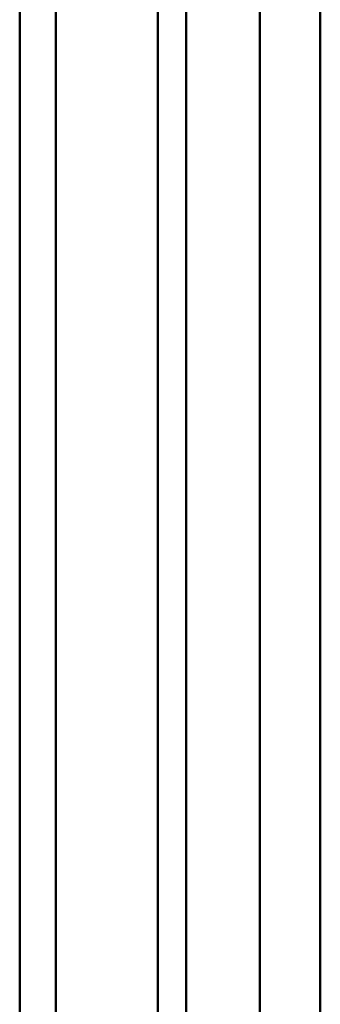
# Model space of a CAD drawing. Header units: millimetres. Extents: x 20 to 833, y 20 to 574.
# Tile 3 of 26: x 218.55 to 221.47, y 83.72 to 93.28. Entities that reach past the tile are written whole.
import ezdxf

# ---------------------------------------------------------------- set-up
doc = ezdxf.new("R2010")
doc.units = ezdxf.units.MM
doc.header["$LTSCALE"] = 2
doc.layers.add('Sichtbare Kanten(DIN)', color=7, linetype='Continuous', lineweight=50)
doc.layers.add('Sichtbare tangentiale Kanten(DIN)', color=7, linetype='Continuous', lineweight=50)

msp = doc.modelspace()

# ---------------------------------------------------------------- linework, layer by layer
at = {"layer": 'Sichtbare Kanten(DIN)'}
for p, q in [((218.5481, 61.8566), (218.5481, 123.7247)), ((220.1639, 123.1482), (220.1639, 60.627)), ((219.8895, 60.4686), (219.8895, 122.9898))]:
    msp.add_line(p, q, dxfattribs=at)
msp.add_open_spline([(221.4653, 125.8475), (221.4653, 114.9609), (221.4653, 104.0743), (221.4653, 83.4516), (221.4653, 73.7156), (221.4653, 63.9795)], degree=3, knots=[0, 0, 0, 0, 10, 10, 18.943141, 18.943141, 18.943141, 18.943141], dxfattribs=at)
at = {"layer": 'Sichtbare tangentiale Kanten(DIN)'}
msp.add_line((218.8996, 123.2348), (218.8996, 61.3667), dxfattribs=at)
msp.add_open_spline([(220.8795, 63.163), (220.8795, 94.097), (220.8795, 125.031)], degree=2, dxfattribs=at)

doc.saveas('drawing.dxf')
